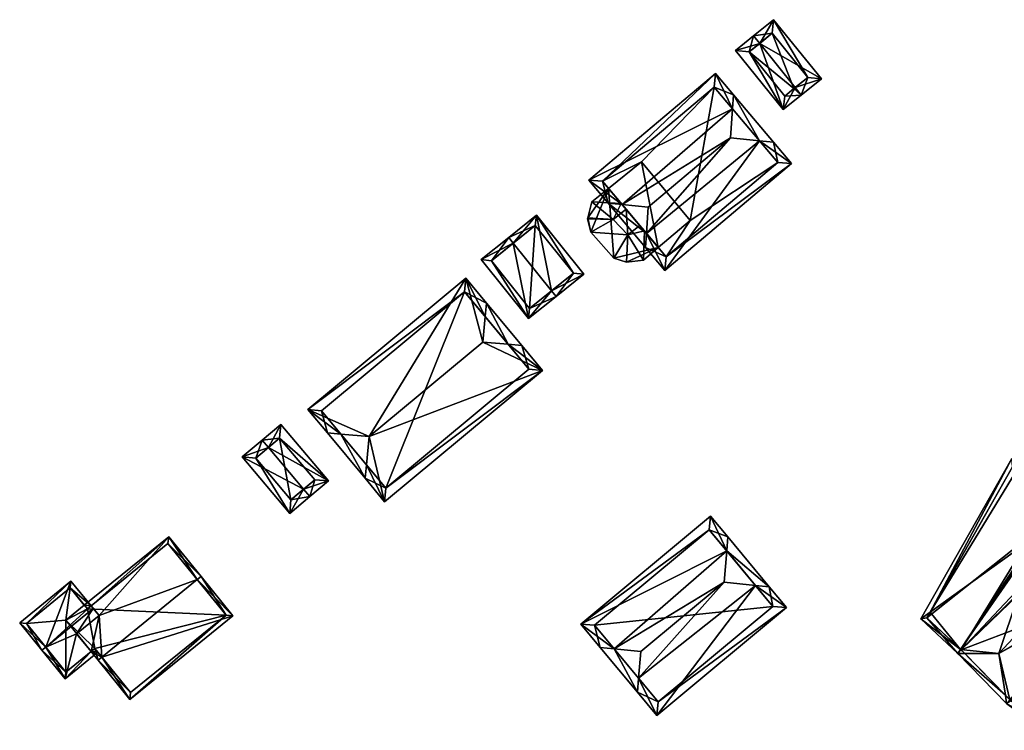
# Model space of a CAD drawing. Header units: inches. Extents: x 2523744 to 2528136, y 1148995 to 1152010.
# Tile 60 of 256: x 2524196 to 2524298, y 1150913 to 1150986. Entities that reach past the tile are written whole.
import ezdxf

# ---------------------------------------------------------------- set-up
doc = ezdxf.new("R2010")
doc.units = ezdxf.units.IN
doc.header["$MEASUREMENT"] = 0
doc.layers.add('Gebaeude Einzelhaus', color=10, linetype='Continuous')

msp = doc.modelspace()

# ---------------------------------------------------------------- meshes
at = {"layer": 'Gebaeude Einzelhaus'}
mesh = msp.add_polyface(dxfattribs=at)
corners = [(2524272.896, 1150983.96, 464.707), (2524272.268, 1150984.739, 464.707), (2524270.404, 1150983.236, 463.232), (2524275.331, 1150977.119, 463.232), (2524276.57, 1150979.398, 464.707), (2524277.196, 1150978.62, 464.707), (2524279.265, 1150980.286, 463.232), (2524274.336, 1150986.404, 463.232), (2524277.859, 1150980.438, 463.787), (2524274.185, 1150984.998, 463.787), (2524275.483, 1150978.525, 463.848), (2524276.435, 1150979.289, 464.6), (2524271.81, 1150983.085, 463.848), (2524276.435, 1150979.289, 457.601), (2524277.859, 1150980.438, 457.601), (2524274.185, 1150984.998, 457.601), (2524271.81, 1150983.085, 457.601), (2524275.483, 1150978.525, 457.601)]
mesh.append_faces([[corners[k] for k in face] for face in [(12, 1, 0), (12, 2, 1), (10, 3, 12), (12, 3, 2), (4, 5, 11), (11, 5, 10), (10, 5, 3), (7, 9, 1), (1, 9, 0), (5, 8, 6), (6, 8, 7), (7, 8, 9), (5, 4, 8), (0, 7, 1), (5, 6, 4), (4, 6, 0), (0, 6, 7), (0, 3, 4), (4, 3, 5), (0, 2, 3), (0, 1, 2)]], dxfattribs={"color": 13})
mesh.append_faces([[corners[k] for k in face] for face in [(13, 17, 16), (13, 16, 15), (13, 15, 14), (10, 17, 13), (10, 13, 11), (16, 17, 12), (12, 17, 10), (0, 16, 12), (15, 16, 9), (9, 16, 0), (14, 15, 8), (8, 15, 9), (13, 14, 8), (4, 13, 8), (11, 13, 4)]], dxfattribs={"color": 41})
mesh = msp.add_polyface(dxfattribs=at)
corners = [(2524258.688, 1150967.325, 466.662), (2524255.261, 1150969.839, 463.509), (2524257.258, 1150967.47, 465.874), (2524270.099, 1150977.203, 466.509), (2524268.331, 1150980.853, 463.509), (2524269.891, 1150974.209, 468.154), (2524261.396, 1150967.05, 468.154), (2524270.199, 1150978.636, 465.722), (2524261.208, 1150964.334, 466.662), (2524261.109, 1150962.9, 465.874), (2524263.105, 1150960.531, 463.509), (2524272.878, 1150973.906, 466.509), (2524276.175, 1150971.545, 463.509), (2524274.308, 1150973.761, 465.722), (2524268.211, 1150979.444, 464.272), (2524256.671, 1150969.719, 464.272), (2524263.225, 1150961.941, 464.273), (2524274.766, 1150971.666, 464.273), (2524274.766, 1150971.666, 457.285), (2524268.211, 1150979.444, 457.285), (2524256.671, 1150969.719, 457.285), (2524260.991, 1150964.592, 463.573), (2524262.426, 1150962.889, 462.759), (2524263.225, 1150961.941, 457.285), (2524260.513, 1150965.159, 463.867), (2524258.588, 1150967.444, 463.557), (2524259.101, 1150966.835, 463.867), (2524257.286, 1150968.989, 462.759), (2524257.286, 1150968.989, 457.285), (2524262.426, 1150962.889, 457.285), (2524265.723, 1150965.69, 457.285), (2524260.703, 1150971.723, 457.285)]
mesh.append_faces([[corners[k] for k in face] for face in [(3, 7, 11), (11, 7, 13), (13, 17, 11), (16, 9, 8), (16, 10, 9), (13, 12, 17), (17, 12, 16), (16, 12, 10), (2, 8, 9), (2, 0, 8), (4, 15, 1), (1, 15, 2), (2, 15, 0), (4, 14, 15), (4, 7, 14), (14, 7, 3), (11, 3, 5), (13, 7, 11), (11, 7, 3), (8, 5, 6), (8, 11, 5), (11, 12, 13), (8, 10, 11), (11, 10, 12), (8, 9, 10), (0, 8, 6), (0, 2, 8), (8, 2, 9), (4, 3, 7), (3, 0, 5), (5, 0, 6), (4, 1, 3), (3, 1, 0), (0, 1, 2)]], dxfattribs={"color": 13})
mesh.append_faces([[corners[k] for k in face] for face in [(19, 31, 20), (20, 31, 28), (18, 30, 19), (19, 30, 31), (18, 23, 30), (30, 23, 29), (17, 16, 18), (18, 16, 23), (23, 22, 29), (27, 20, 28), (25, 15, 27), (27, 15, 20), (24, 0, 26), (26, 0, 25), (25, 0, 15), (21, 8, 24), (24, 8, 0), (23, 16, 22), (22, 16, 21), (21, 16, 8), (15, 14, 20), (20, 14, 19), (3, 19, 14), (11, 18, 3), (3, 18, 19), (11, 17, 18)]], dxfattribs={"color": 41})
mesh = msp.add_polyface(dxfattribs=at)
corners = [(2524260.991, 1150964.592, 463.573), (2524260.884, 1150961.579, 462.759), (2524262.426, 1150962.889, 462.759), (2524259.281, 1150964.196, 463.867), (2524259.154, 1150961.373, 462.759), (2524260.513, 1150965.159, 463.867), (2524259.101, 1150966.835, 463.867), (2524257.766, 1150965.781, 463.867), (2524258.588, 1150967.444, 463.557), (2524255.565, 1150967.613, 462.759), (2524257.286, 1150968.989, 462.759), (2524255.141, 1150965.96, 462.759), (2524255.114, 1150965.853, 462.759), (2524255.468, 1150964.485, 462.759), (2524257.844, 1150961.804, 462.759), (2524255.565, 1150967.613, 457.285), (2524257.286, 1150968.989, 457.285), (2524255.141, 1150965.96, 457.285), (2524255.114, 1150965.853, 457.285), (2524255.468, 1150964.485, 457.285), (2524257.844, 1150961.804, 457.285), (2524262.426, 1150962.889, 457.285), (2524260.884, 1150961.579, 457.285), (2524259.154, 1150961.373, 457.285), (2524260.703, 1150971.723, 457.285), (2524265.723, 1150965.69, 457.285)]
mesh.append_faces([[corners[k] for k in face] for face in [(14, 4, 3), (13, 3, 7), (13, 14, 3), (12, 13, 7), (11, 7, 9), (11, 12, 7), (7, 8, 9), (9, 8, 10), (7, 6, 8), (7, 3, 6), (6, 3, 5), (3, 0, 5), (4, 1, 3), (3, 1, 0), (0, 1, 2)]], dxfattribs={"color": 13})
mesh.append_faces([[corners[k] for k in face] for face in [(21, 24, 25), (21, 16, 24), (16, 17, 15), (16, 19, 17), (17, 19, 18), (21, 20, 16), (16, 20, 19), (21, 23, 20), (21, 22, 23), (1, 4, 22), (22, 4, 23), (4, 14, 23), (23, 14, 20), (22, 21, 1), (1, 21, 2), (14, 13, 20), (20, 13, 19), (13, 12, 19), (19, 12, 18), (12, 11, 18), (18, 11, 17), (11, 9, 17), (17, 9, 15), (15, 10, 16), (15, 9, 10)]], dxfattribs={"color": 41})
mesh = msp.add_polyface(dxfattribs=at)
corners = [(2524251.404, 1150958.422, 466.549), (2524249.02, 1150955.55, 464.337), (2524251.873, 1150957.838, 466.549), (2524247.458, 1150963.341, 466.549), (2524244.138, 1150961.639, 464.337), (2524246.99, 1150963.925, 466.549), (2524254.725, 1150960.125, 464.337), (2524249.843, 1150966.214, 464.337), (2524253.671, 1150960.241, 464.791), (2524249.726, 1150965.16, 464.791), (2524245.191, 1150961.523, 464.79), (2524249.136, 1150956.604, 464.791), (2524249.136, 1150956.604, 458.935), (2524253.671, 1150960.241, 458.935), (2524249.726, 1150965.16, 458.935), (2524245.191, 1150961.523, 458.935)]
mesh.append_faces([[corners[k] for k in face] for face in [(1, 11, 2), (2, 11, 0), (1, 10, 11), (10, 5, 3), (1, 4, 10), (10, 4, 5), (5, 9, 3), (8, 2, 0), (8, 6, 2), (5, 7, 9), (9, 7, 8), (8, 7, 6), (0, 7, 3), (3, 7, 5), (0, 6, 7), (0, 2, 6), (4, 3, 5), (4, 1, 3), (3, 1, 0), (0, 1, 2)]], dxfattribs={"color": 13})
mesh.append_faces([[corners[k] for k in face] for face in [(13, 12, 14), (14, 12, 15), (11, 10, 12), (12, 10, 15), (10, 14, 15), (3, 9, 10), (10, 9, 14), (9, 8, 14), (14, 8, 13), (8, 12, 13), (0, 11, 8), (8, 11, 12)]], dxfattribs={"color": 41})
mesh = msp.add_polyface(dxfattribs=at)
corners = [(2524229.666, 1150943.62, 467.998), (2524232.156, 1150939.061, 467.202), (2524232.292, 1150940.463, 467.998), (2524228.264, 1150943.743, 467.202), (2524232.573, 1150943.366, 469.647), (2524234.171, 1150936.638, 464.669), (2524250.48, 1150950.198, 464.669), (2524246.939, 1150952.894, 468.153), (2524248.34, 1150952.771, 467.358), (2524244.306, 1150953.124, 469.647), (2524244.696, 1150957.153, 467.358), (2524244.56, 1150955.753, 468.153), (2524242.556, 1150959.726, 464.669), (2524226.249, 1150946.166, 464.669), (2524227.658, 1150946.036, 465.473), (2524234.301, 1150938.046, 465.472), (2524249.073, 1150950.328, 465.472), (2524242.426, 1150958.319, 465.471), (2524249.073, 1150950.328, 458.825), (2524242.426, 1150958.319, 458.825), (2524227.658, 1150946.036, 458.825), (2524234.301, 1150938.046, 458.825)]
mesh.append_faces([[corners[k] for k in face] for face in [(17, 14, 13), (12, 17, 13), (11, 17, 10), (7, 11, 10), (10, 17, 12), (16, 7, 8), (8, 7, 10), (6, 15, 16), (6, 16, 8), (5, 15, 6), (2, 15, 1), (0, 2, 1), (1, 15, 5), (14, 0, 3), (13, 14, 3), (3, 0, 1), (4, 13, 0), (0, 13, 3), (10, 12, 11), (11, 12, 9), (9, 12, 4), (4, 12, 13), (7, 11, 9), (8, 10, 7), (7, 10, 11), (4, 6, 9), (9, 6, 7), (7, 6, 8), (1, 5, 2), (2, 5, 4), (4, 5, 6), (0, 2, 4), (3, 1, 0), (0, 1, 2)]], dxfattribs={"color": 13})
mesh.append_faces([[corners[k] for k in face] for face in [(19, 21, 20), (18, 21, 19), (16, 21, 18), (15, 21, 16), (20, 21, 2), (2, 21, 15), (0, 20, 2), (14, 20, 0), (19, 20, 17), (17, 20, 14), (18, 19, 11), (11, 19, 17), (7, 18, 11), (16, 18, 7)]], dxfattribs={"color": 41})
mesh = msp.add_polyface(dxfattribs=at)
corners = [(2524222.173, 1150942.241, 466.098), (2524228.37, 1150938.8, 464.697), (2524223.453, 1150944.629, 464.697), (2524225.8, 1150937.94, 466.098), (2524226.444, 1150937.176, 466.098), (2524221.528, 1150943.005, 466.098), (2524219.463, 1150941.263, 464.697), (2524224.38, 1150935.434, 464.697), (2524223.334, 1150943.22, 465.253), (2524226.961, 1150938.92, 465.253), (2524220.871, 1150941.143, 465.215), (2524224.5, 1150936.843, 465.216), (2524223.334, 1150943.22, 459.112), (2524226.961, 1150938.92, 459.112), (2524220.871, 1150941.143, 459.112), (2524224.5, 1150936.843, 459.112)]
mesh.append_faces([[corners[k] for k in face] for face in [(11, 3, 4), (4, 3, 9), (10, 11, 7), (7, 11, 4), (6, 10, 7), (0, 10, 5), (8, 0, 5), (5, 10, 6), (2, 8, 5), (9, 8, 1), (4, 9, 1), (1, 8, 2), (3, 7, 4), (0, 6, 3), (3, 6, 7), (0, 5, 6), (0, 2, 5), (4, 1, 3), (3, 1, 0), (0, 1, 2)]], dxfattribs={"color": 13})
mesh.append_faces([[corners[k] for k in face] for face in [(12, 15, 14), (13, 15, 12), (11, 15, 13), (11, 13, 3), (3, 13, 9), (14, 15, 10), (10, 15, 11), (12, 14, 10), (0, 12, 10), (8, 12, 0), (13, 12, 9), (9, 12, 8)]], dxfattribs={"color": 41})
mesh = msp.add_polyface(dxfattribs=at)
corners = [(2524301.514, 1150933.812, 460.946), (2524301.7, 1150933.29, 461.207), (2524303.816, 1150935.408, 460.86), (2524299.385, 1150939.792, 457.956), (2524298.921, 1150941.096, 457.304), (2524289.529, 1150924.559, 459.299), (2524290.499, 1150925.255, 459.451), (2524301.277, 1150932.987, 461.141), (2524301.419, 1150932.875, 461.207), (2524293.649, 1150921.407, 461.207), (2524293.365, 1150920.988, 461.207), (2524298.393, 1150915.828, 461.207), (2524298.262, 1150916.678, 461.707), (2524294.063, 1150920.988, 461.707), (2524297.599, 1150920.988, 464.243), (2524301.532, 1150932.786, 461.331), (2524310.071, 1150922.552, 459.119), (2524302.096, 1150913.05, 458.865), (2524311.49, 1150923.369, 458.865), (2524298.864, 1150916.099, 461.123), (2524307.851, 1150926.692, 461.207), (2524308.183, 1150927.073, 461.207), (2524298.722, 1150916.206, 461.207), (2524307.734, 1150926.815, 461.336), (2524307.442, 1150927.116, 461.693), (2524303.553, 1150931.835, 461.207), (2524303.553, 1150931.118, 461.691), (2524303.553, 1150927.338, 464.243), (2524301.962, 1150932.449, 461.636), (2524303.135, 1150935.434, 460.68), (2524299.006, 1150940.233, 457.644), (2524290.159, 1150924.656, 459.471), (2524293.715, 1150921.345, 461.285), (2524302.033, 1150913.723, 459.119), (2524310.818, 1150923.373, 459.107), (2524307.816, 1150926.731, 461.247), (2524303.218, 1150931.463, 461.636), (2524300.948, 1150933.245, 460.914), (2524307.937, 1150926.596, 450.04), (2524310.818, 1150923.373, 450.04), (2524307.937, 1150926.596, 459.372), (2524307.845, 1150926.698, 459.375), (2524307.816, 1150926.731, 459.376), (2524307.748, 1150926.8, 459.377), (2524303.578, 1150931.092, 457.049), (2524303.578, 1150931.092, 450.04), (2524303.218, 1150931.463, 450.04), (2524303.218, 1150931.463, 457.067), (2524303.578, 1150931.092, 459.456), (2524303.218, 1150931.463, 459.462), (2524300.948, 1150933.245, 450.04), (2524303.135, 1150935.434, 450.04), (2524299.006, 1150940.233, 450.04), (2524290.159, 1150924.656, 450.04), (2524293.715, 1150921.345, 450.04), (2524298.723, 1150916.205, 450.04), (2524302.033, 1150913.723, 450.04), (2524303.679, 1150930.989, 450.04), (2524307.816, 1150926.731, 450.04)]
mesh.append_faces([[corners[k] for k in face] for face in [(37, 0, 1), (7, 37, 1), (1, 8, 7), (15, 8, 1), (1, 28, 15), (1, 25, 28), (28, 25, 36), (36, 25, 26), (23, 24, 21), (23, 21, 35), (20, 35, 21), (24, 25, 21), (24, 26, 25), (34, 18, 16), (20, 21, 34), (34, 21, 18), (19, 11, 22), (22, 11, 12), (17, 16, 18), (11, 33, 17), (17, 33, 16), (11, 19, 33), (32, 13, 10), (9, 32, 10), (10, 12, 11), (10, 13, 12), (5, 31, 10), (10, 31, 9), (5, 6, 31), (4, 6, 5), (3, 30, 4), (4, 30, 6), (29, 1, 0), (4, 2, 3), (3, 2, 29), (29, 2, 1), (28, 15, 27), (27, 15, 14), (28, 1, 15), (26, 28, 27), (26, 25, 28), (28, 25, 1), (23, 27, 14), (23, 24, 27), (23, 21, 24), (24, 26, 27), (24, 25, 26), (24, 21, 25), (23, 20, 21), (22, 12, 11), (23, 14, 20), (20, 14, 22), (22, 14, 12), (19, 22, 11), (16, 20, 19), (19, 20, 22), (16, 18, 20), (20, 18, 21), (11, 17, 19), (19, 17, 16), (16, 17, 18), (13, 9, 10), (9, 15, 8), (8, 15, 1), (13, 14, 9), (9, 14, 15), (10, 12, 13), (13, 12, 14), (10, 11, 12), (9, 5, 10), (9, 6, 5), (8, 7, 9), (9, 7, 6), (8, 1, 7), (3, 7, 0), (0, 7, 1), (4, 6, 3), (3, 6, 7), (4, 5, 6), (0, 2, 3), (3, 2, 4), (0, 1, 2)]], dxfattribs={"color": 13})
mesh.append_faces([[corners[k] for k in face] for face in [(55, 39, 56), (55, 38, 39), (54, 58, 55), (55, 58, 38), (54, 57, 58), (54, 45, 57), (54, 46, 45), (51, 50, 52), (52, 50, 53), (53, 50, 54), (54, 50, 46), (16, 39, 34), (16, 56, 39), (16, 33, 56), (19, 55, 33), (33, 55, 56), (19, 22, 55), (22, 54, 55), (13, 32, 12), (12, 32, 22), (22, 32, 54), (32, 9, 54), (9, 31, 54), (54, 31, 53), (6, 53, 31), (6, 30, 53), (53, 30, 52), (3, 52, 30), (3, 51, 52), (3, 29, 51), (0, 50, 29), (29, 50, 51), (0, 37, 50), (37, 7, 50), (7, 8, 50), (49, 28, 36), (49, 15, 28), (49, 8, 15), (49, 47, 8), (8, 47, 50), (50, 47, 46), (48, 24, 43), (43, 24, 23), (48, 26, 24), (48, 36, 26), (48, 49, 36), (44, 47, 48), (48, 47, 49), (44, 46, 47), (44, 45, 46), (42, 43, 35), (35, 43, 23), (41, 42, 20), (20, 42, 35), (20, 40, 41), (20, 34, 40), (40, 34, 38), (38, 34, 39)]], dxfattribs={"color": 41})
mesh = msp.add_polyface(dxfattribs=at)
corners = [(2524273.886, 1150927.865, 462.882), (2524269.614, 1150933.005, 462.882), (2524269.497, 1150931.582, 463.672), (2524272.466, 1150928.01, 463.672), (2524269.229, 1150928.34, 465.472), (2524262.279, 1150914.583, 460.715), (2524275.673, 1150925.715, 460.715), (2524260.387, 1150918.424, 463.943), (2524260.269, 1150917.001, 463.153), (2524260.614, 1150921.179, 465.472), (2524267.826, 1150935.155, 460.715), (2524254.433, 1150924.023, 460.715), (2524257.864, 1150921.459, 463.943), (2524256.443, 1150921.604, 463.153), (2524274.265, 1150925.845, 461.49), (2524267.696, 1150933.748, 461.489), (2524255.841, 1150923.893, 461.49), (2524262.409, 1150915.991, 461.49), (2524274.265, 1150925.845, 454.634), (2524267.696, 1150933.748, 454.634), (2524255.841, 1150923.893, 454.634), (2524262.409, 1150915.991, 454.634)]
mesh.append_faces([[corners[k] for k in face] for face in [(6, 17, 14), (5, 17, 6), (7, 17, 8), (12, 7, 8), (8, 17, 5), (16, 12, 13), (13, 12, 8), (15, 16, 11), (11, 16, 13), (10, 15, 11), (2, 15, 1), (1, 15, 10), (3, 2, 0), (14, 3, 0), (6, 14, 0), (0, 2, 1), (12, 7, 9), (13, 8, 12), (12, 8, 7), (2, 12, 4), (4, 12, 9), (2, 11, 12), (12, 11, 13), (2, 10, 11), (2, 1, 10), (7, 4, 9), (7, 3, 4), (3, 6, 0), (8, 5, 7), (7, 5, 3), (3, 5, 6), (0, 2, 3), (3, 2, 4), (0, 1, 2)]], dxfattribs={"color": 13})
mesh.append_faces([[corners[k] for k in face] for face in [(18, 21, 20), (18, 20, 19), (14, 21, 18), (17, 21, 14), (7, 21, 17), (20, 21, 12), (12, 21, 7), (16, 20, 12), (19, 20, 15), (15, 20, 16), (18, 19, 2), (2, 19, 15), (3, 18, 2), (14, 18, 3)]], dxfattribs={"color": 41})
mesh = msp.add_polyface(dxfattribs=at)
corners = [(2524204.969, 1150920.606, 467.942), (2524207.869, 1150916.24, 465.47), (2524218.504, 1150924.873, 465.47), (2524204.58, 1150920.291, 467.942), (2524214.827, 1150928.609, 467.942), (2524215.215, 1150928.924, 467.942), (2524203.864, 1150921.173, 467.412), (2524204.68, 1150924.886, 466.307), (2524211.876, 1150933.038, 465.47), (2524203.866, 1150925.889, 465.704), (2524203.162, 1150925.963, 465.47), (2524203.478, 1150925.574, 465.704), (2524202.371, 1150923.012, 466.307), (2524211.804, 1150932.334, 465.704), (2524204.253, 1150921.488, 467.412), (2524207.941, 1150916.944, 465.707), (2524217.8, 1150924.946, 465.707), (2524199.181, 1150921.633, 466.762), (2524198.793, 1150921.318, 466.762), (2524201.194, 1150918.36, 464.918), (2524203.864, 1150921.173, 465.16), (2524204.568, 1150921.1, 464.918), (2524204.253, 1150921.488, 465.16), (2524204.088, 1150925.615, 466.762), (2524201.786, 1150928.45, 464.918), (2524196.491, 1150924.153, 464.918), (2524203.866, 1150925.889, 466.584), (2524203.478, 1150925.574, 466.584), (2524201.714, 1150927.746, 465.171), (2524197.195, 1150924.08, 465.171), (2524201.266, 1150919.064, 465.161), (2524203.864, 1150921.173, 458.393), (2524204.253, 1150921.488, 458.393), (2524207.941, 1150916.944, 458.393), (2524217.8, 1150924.946, 458.393), (2524211.804, 1150932.334, 458.393), (2524203.478, 1150925.574, 458.393), (2524203.162, 1150925.963, 458.393), (2524201.241, 1150924.404, 458.393), (2524201.714, 1150927.746, 458.393), (2524197.195, 1150924.08, 458.393), (2524201.266, 1150919.064, 458.393)]
mesh.append_faces([[corners[k] for k in face] for face in [(19, 20, 21), (21, 20, 22), (18, 30, 19), (19, 30, 20), (18, 17, 30), (24, 29, 25), (25, 29, 18), (18, 29, 17), (26, 28, 24), (24, 28, 29), (26, 27, 28), (26, 17, 23), (17, 25, 18), (26, 24, 17), (17, 24, 25), (17, 12, 23), (23, 12, 7), (20, 21, 22), (17, 19, 12), (12, 19, 20), (20, 19, 21), (17, 18, 19), (1, 16, 2), (2, 16, 5), (5, 16, 4), (3, 15, 1), (1, 15, 16), (3, 0, 15), (0, 3, 14), (14, 3, 6), (8, 9, 10), (10, 9, 11), (5, 13, 8), (8, 13, 9), (5, 4, 13), (6, 7, 12), (9, 10, 11), (7, 8, 9), (9, 8, 10), (7, 4, 8), (8, 4, 5), (6, 0, 7), (7, 0, 4), (6, 3, 0), (0, 2, 4), (4, 2, 5), (3, 1, 0), (0, 1, 2)]], dxfattribs={"color": 13})
mesh.append_faces([[corners[k] for k in face] for face in [(37, 38, 39), (39, 38, 40), (40, 38, 41), (41, 38, 31), (7, 9, 23), (23, 9, 26), (30, 41, 20), (20, 41, 31), (30, 40, 41), (17, 29, 30), (30, 29, 40), (29, 28, 40), (40, 28, 39), (28, 37, 39), (27, 10, 28), (28, 10, 37), (27, 11, 10), (26, 9, 27), (27, 9, 11), (34, 36, 35), (32, 36, 34), (32, 34, 33), (38, 36, 32), (38, 32, 31), (37, 36, 38), (11, 36, 10), (10, 36, 37), (9, 36, 11), (9, 35, 36), (9, 13, 35), (4, 35, 13), (4, 34, 35), (4, 16, 34), (16, 15, 34), (34, 15, 33), (22, 0, 14), (22, 15, 0), (22, 33, 15), (22, 32, 33), (20, 22, 6), (6, 22, 14), (20, 32, 22), (20, 31, 32), (6, 12, 20)]], dxfattribs={"color": 41})

doc.saveas('drawing.dxf')
